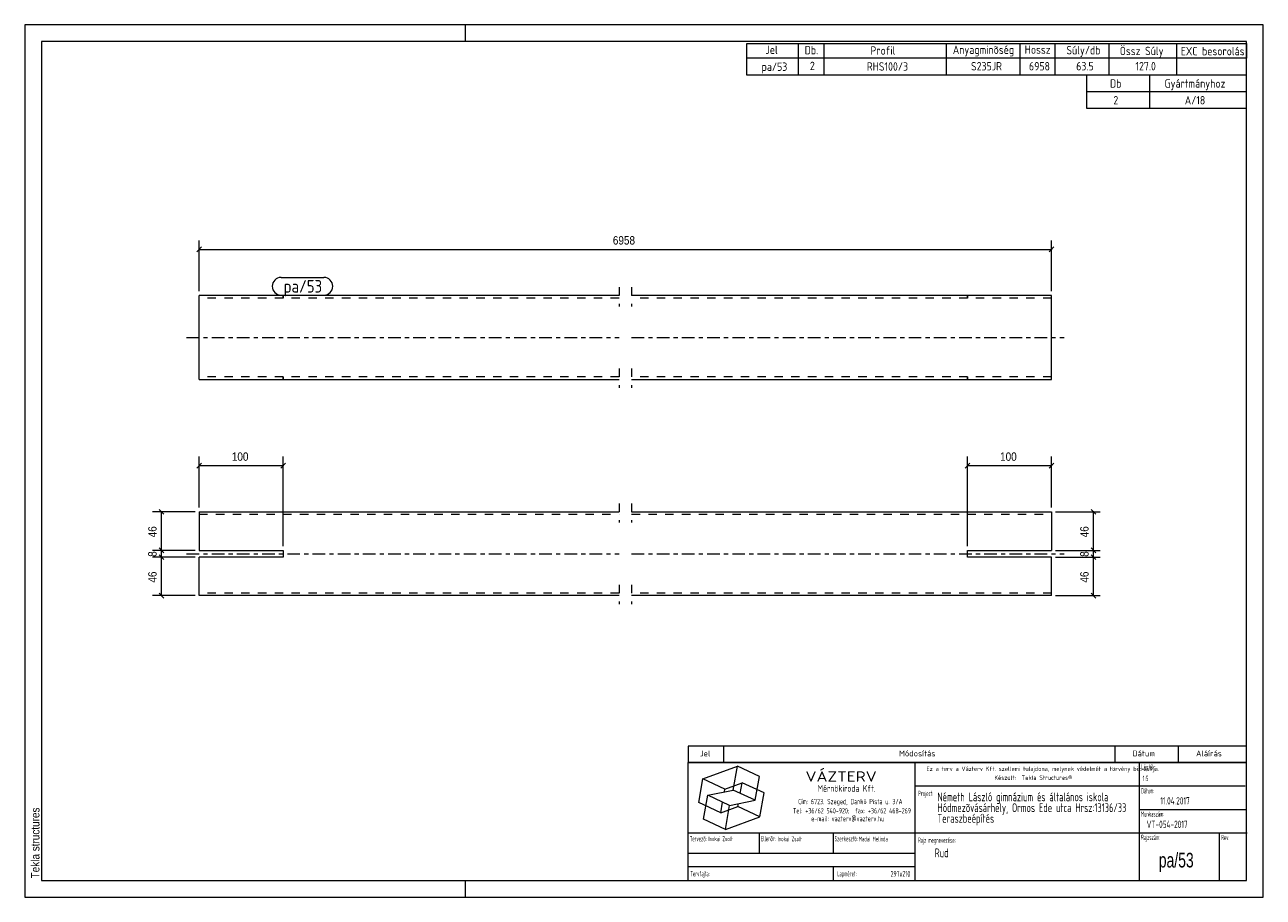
# Model space of a CAD drawing. Header units: millimetres. Extents: x 1 to 296, y 1 to 209.
import ezdxf

# ---------------------------------------------------------------- set-up
doc = ezdxf.new("R2010")
doc.units = ezdxf.units.MM
for name, pattern in [('XKITLINE00', [0]), ('XKITLINE02', [4, 2, -2]), ('XKITLINE03', [6, 3, -1, 1, -1])]:
    doc.linetypes.add(name, pattern=pattern)
for name, color, linetype, lineweight in [('Bemassung', 1, 'Continuous', 0), ('Teil', 7, 'Continuous', 0), ('Text', 5, 'Continuous', 0), ('Ueberschrift', 7, 'Continuous', 0), ('Zeichnungsrahmen', 3, 'Continuous', 0)]:
    doc.layers.add(name, color=color, linetype=linetype, lineweight=lineweight)
doc.styles.add('ARIAL', font='ARIAL.TTF')
doc.styles.add('ISOCPEUR', font='ISOCPEUR.TTF')
doc.styles.add('ISOCPEUR_BOLD', font='ARIAL.TTF')
doc.styles.add('ISOCPUER', font='ARIAL.TTF')

msp = doc.modelspace()

# ---------------------------------------------------------------- linework, layer by layer
at = {"layer": 'Bemassung', "linetype": 'XKITLINE00', "lineweight": 0}
for p, q in [((42.55, 145.45), (42.55, 157.6)), ((245.55, 145.45), (245.55, 157.6)), ((43.12, 156.02), (41.98, 154.88)), ((42.55, 155.45), (245.55, 155.45)), ((246.12, 156.02), (244.98, 154.88)), ((43.12, 104.46), (41.98, 103.33)), ((42.55, 93.9), (42.55, 106.05)), ((42.55, 103.9), (62.55, 103.9)), ((63.12, 104.46), (61.98, 103.33)), ((62.55, 84.7), (62.55, 106.05)), ((226.12, 104.46), (224.98, 103.33)), ((225.55, 84.7), (225.55, 106.05)), ((225.55, 103.9), (245.55, 103.9)), ((246.12, 104.46), (244.98, 103.33)), ((245.55, 93.9), (245.55, 106.05)), ((41.55, 92.9), (31.4, 92.9)), ((32.98, 93.46), (34.12, 92.33)), ((33.55, 83.7), (33.55, 92.9)), ((246.55, 92.9), (257.15, 92.9)), ((254.98, 93.46), (256.12, 92.33)), ((255.55, 83.7), (255.55, 92.9)), ((41.55, 83.7), (31.4, 83.7)), ((41.55, 83.7), (32.8, 83.7)), ((32.98, 84.26), (34.12, 83.13)), ((32.98, 84.26), (34.12, 83.13)), ((32.98, 82.66), (34.12, 81.53)), ((32.98, 82.66), (34.12, 81.53)), ((33.55, 82.1), (33.55, 83.7)), ((246.55, 83.7), (257.15, 83.7)), ((246.55, 83.7), (252, 83.7)), ((254.8, 83.7), (257.15, 83.7)), ((254.98, 84.26), (256.12, 83.13)), ((254.98, 84.26), (256.12, 83.13)), ((254.98, 82.66), (256.12, 81.53)), ((254.98, 82.66), (256.12, 81.53)), ((255.55, 82.1), (255.55, 83.7)), ((41.55, 82.1), (31.4, 82.1)), ((41.55, 82.1), (32.8, 82.1)), ((33.55, 72.9), (33.55, 82.1)), ((246.55, 82.1), (252, 82.1)), ((246.55, 82.1), (257.15, 82.1)), ((254.8, 82.1), (257.15, 82.1)), ((255.55, 72.9), (255.55, 82.1)), ((41.55, 72.9), (31.4, 72.9)), ((32.98, 73.46), (34.12, 72.33)), ((246.55, 72.9), (257.15, 72.9)), ((254.98, 73.46), (256.12, 72.33))]:
    msp.add_line(p, q, dxfattribs=at)
at = {"layer": 'Bemassung'}
for p in [(42.55, 155.45), (245.55, 155.45), (42.55, 103.9), (62.55, 103.9), (225.55, 103.9), (245.55, 103.9), (33.55, 92.9), (255.55, 92.9), (33.55, 83.7), (33.55, 83.7), (255.55, 83.7), (255.55, 83.7), (33.55, 82.1), (33.55, 82.1), (255.55, 82.1), (255.55, 82.1), (33.55, 72.9), (255.55, 72.9)]:
    msp.add_point(p, dxfattribs=at)
at = {"layer": 'Teil', "linetype": 'XKITLINE02', "lineweight": 0}
for p, q in [((142.55, 146.45), (142.55, 141.85)), ((145.55, 146.45), (145.55, 141.85)), ((142.55, 143.85), (42.55, 143.85)), ((62.55, 144.45), (62.55, 143.85)), ((62.55, 143.85), (62.55, 144.45)), ((245.55, 143.85), (145.55, 143.85)), ((225.55, 144.45), (225.55, 143.85)), ((225.55, 143.85), (225.55, 144.45)), ((245.55, 124.45), (245.55, 143.85)), ((142.55, 127.05), (142.55, 122.45)), ((145.55, 127.05), (145.55, 122.45)), ((142.55, 125.05), (42.55, 125.05)), ((62.55, 125.05), (62.55, 124.45)), ((62.55, 124.45), (62.55, 125.05)), ((245.55, 125.05), (145.55, 125.05)), ((225.55, 125.05), (225.55, 124.45)), ((225.55, 124.45), (225.55, 125.05)), ((142.55, 94.9), (142.55, 90.3)), ((145.55, 94.9), (145.55, 90.3)), ((42.55, 92.3), (142.55, 92.3)), ((145.55, 92.3), (245.55, 92.3)), ((142.55, 75.5), (142.55, 70.9)), ((145.55, 75.5), (145.55, 70.9)), ((142.55, 73.5), (42.55, 73.5)), ((245.55, 73.5), (145.55, 73.5))]:
    msp.add_line(p, q, dxfattribs=at)
at = {"layer": 'Teil', "linetype": 'XKITLINE00', "lineweight": 0}
for p, q in [((142.55, 144.45), (42.55, 144.45)), ((42.55, 124.45), (42.55, 144.45)), ((245.55, 144.45), (145.55, 144.45)), ((245.55, 124.45), (245.55, 144.45)), ((42.55, 124.45), (142.55, 124.45)), ((145.55, 124.45), (245.55, 124.45)), ((42.55, 92.9), (42.55, 83.7)), ((42.55, 92.9), (142.55, 92.9)), ((145.55, 92.9), (245.55, 92.9)), ((245.55, 92.9), (245.55, 83.7)), ((42.55, 83.7), (62.55, 83.7)), ((62.55, 83.7), (62.55, 82.1)), ((225.55, 82.1), (225.55, 83.7)), ((225.55, 83.7), (245.55, 83.7)), ((62.55, 82.1), (42.55, 82.1)), ((42.55, 72.9), (42.55, 82.1)), ((245.55, 82.1), (225.55, 82.1)), ((245.55, 72.9), (245.55, 82.1)), ((142.55, 72.9), (42.55, 72.9)), ((245.55, 72.9), (145.55, 72.9))]:
    msp.add_line(p, q, dxfattribs=at)
at = {"layer": 'Teil', "linetype": 'XKITLINE03', "lineweight": 0}
for p, q in [((39.55, 134.45), (142.55, 134.45)), ((145.55, 134.45), (248.55, 134.45)), ((39.55, 82.9), (142.55, 82.9)), ((145.55, 82.9), (248.55, 82.9))]:
    msp.add_line(p, q, dxfattribs=at)
at = {"layer": 'Text', "linetype": 'XKITLINE00', "lineweight": 0}
for p, q in [((62.05, 148.75), (72.27, 148.75)), ((62.05, 144.55), (72.27, 144.55))]:
    msp.add_line(p, q, dxfattribs=at)
for centre, start, end in [((62.05, 146.65), 90, 270), ((72.27, 146.65), 270, 90)]:
    msp.add_arc(centre, 2.1, start, end, dxfattribs=at)
at = {"layer": 'Ueberschrift', "linetype": 'XKITLINE00', "lineweight": 0}
for p, q in [((173, 204.54), (292, 204.54)), ((173, 201.04), (173, 204.54)), ((185.3, 201.04), (185.3, 204.54)), ((191.44, 201.04), (191.44, 204.54)), ((220.54, 201.04), (220.54, 204.54)), ((238.09, 201.05), (238.09, 204.55)), ((246.43, 201.04), (246.43, 204.54)), ((259.28, 201.04), (259.28, 204.54)), ((275.4, 201.02), (275.4, 204.52)), ((292, 204.54), (292, 201.04)), ((292, 201.04), (173, 201.04)), ((173, 197), (173, 201)), ((185.3, 197), (185.3, 201)), ((191.44, 197), (191.44, 201)), ((220.54, 197), (220.54, 201)), ((238.09, 197), (238.09, 201)), ((246.43, 197), (246.43, 201)), ((259.28, 197), (259.28, 201)), ((275.41, 197), (275.41, 201)), ((292, 197), (173, 197)), ((254, 193), (254, 197)), ((269, 193), (269, 197)), ((292, 193), (254, 193)), ((254, 189), (254, 193)), ((269, 189), (269, 193)), ((292, 189), (254, 189)), ((159, 37.07), (292, 37.07)), ((159, 37), (159, 33.14)), ((167.4, 37), (167.4, 33.14)), ((260.64, 37.07), (260.64, 33.21)), ((275.76, 37.07), (275.76, 33.21)), ((159, 33.22), (292, 33.22)), ((159, 33.14), (292, 33.14)), ((159, 5), (159, 33.14)), ((213.11, 5), (213.11, 33.14)), ((266.49, 5), (266.49, 33.14)), ((162.55, 29.24), (170.77, 32.23)), ((169.77, 26.55), (170.77, 32.23)), ((176, 29.79), (170.77, 32.23)), ((175, 24.11), (176, 29.79)), ((161.54, 23.55), (162.55, 29.24)), ((167.78, 26.8), (162.55, 29.24)), ((167.66, 26.12), (167.78, 26.8)), ((167.78, 26.8), (171.89, 28.3)), ((171.44, 25.76), (171.89, 28.3)), ((177.12, 25.86), (171.89, 28.3)), ((213.11, 27.54), (291.69, 27.54)), ((162.67, 19.62), (163.67, 25.3)), ((163.67, 25.3), (169.77, 26.55)), ((168.9, 22.86), (163.67, 25.3)), ((166.78, 21.11), (167.22, 23.65)), ((168.9, 22.86), (175, 24.11)), ((175, 24.11), (169.77, 26.55)), ((176.12, 20.17), (177.12, 25.86)), ((166.78, 21.11), (161.54, 23.55)), ((166.78, 21.11), (170.89, 22.61)), ((167.9, 17.18), (168.9, 22.86)), ((170.89, 22.61), (171.01, 23.29)), ((176.12, 20.17), (170.89, 22.61)), ((266.49, 21.94), (292, 21.94)), ((167.9, 17.18), (162.67, 19.62)), ((167.9, 17.18), (176.12, 20.17)), ((159, 16.34), (292.21, 16.34)), ((175.99, 11.48), (175.99, 16.39)), ((193.55, 16.39), (193.55, 11.49)), ((285.52, 16.28), (285.52, 5)), ((159.07, 11.49), (213.14, 11.49)), ((159.04, 8.34), (213.11, 8.34)), ((193.55, 8.31), (193.55, 5.13))]:
    msp.add_line(p, q, dxfattribs=at)
at = {"layer": 'Zeichnungsrahmen', "linetype": 'XKITLINE00', "lineweight": 0}
for p, q in [((296, 209), (1, 209)), ((1, 209), (1, 1)), ((106, 205), (106, 209)), ((296, 1), (296, 209)), ((292, 205), (5, 205)), ((5, 205), (5, 5)), ((292, 5), (292, 205)), ((5, 5), (292, 5)), ((106, 1), (106, 5)), ((1, 1), (296, 1))]:
    msp.add_line(p, q, dxfattribs=at)

# ---------------------------------------------------------------- texts
at = {"layer": 'Bemassung', "style": 'ISOCPUER', "width": 0.85}
for s, p in [('6958', (141.08, 156.6)), ('100', (50.32, 105.05)), ('100', (233.32, 105.05))]:
    msp.add_text(s, height=2, dxfattribs=at).set_placement(p)
for s, p in [('46', (32.4, 86.81)), ('46', (254.4, 86.81)), ('8', (32.4, 82.16)), ('8', (254.4, 82.16)), ('46', (32.4, 76.01)), ('46', (254.4, 76.01))]:
    msp.add_text(s, height=2, rotation=90.0002, dxfattribs=at).set_placement(p)
at = {"layer": 'Text', "style": 'ISOCPEUR', "width": 0.85}
msp.add_text('pa/53', height=3, dxfattribs=at).set_placement((62.65, 145.15))
at = {"layer": 'Ueberschrift'}
for s, height, style, width, p in [('Jel', 2, 'ISOCPEUR', 0.85, (177.44, 202.04)), ('Db.', 2, 'ISOCPEUR', 0.85, (186.78, 201.95)), ('Profil', 2, 'ISOCPEUR', 0.85, (202.44, 201.86)), ('Anyagminõség', 2, 'ISOCPEUR', 0.85, (222.06, 202.04)), ('Hossz', 2, 'ISOCPEUR', 0.85, (239.18, 202.08)), ('Súly/db', 2, 'ISOCPEUR', 0.85, (249.11, 201.94)), ('Össz Súly', 2, 'ISOCPEUR', 0.85, (261.83, 201.76)), ('EXC besorolás', 2, 'ISOCPEUR', 0.85, (276.36, 201.71)), ('pa/53', 2, 'ISOCPEUR', 0.85, (176.51, 198)), ('2', 2, 'ISOCPEUR', 0.85, (188.02, 198.19)), ('RHS100/3', 2, 'ISOCPEUR', 0.85, (201.57, 198.05)), ('S235JR', 2, 'ISOCPEUR', 0.85, (226.39, 198.11)), ('6958', 2, 'ISOCPEUR', 0.85, (240.2, 198.11)), ('63.5', 2, 'ISOCPEUR', 0.85, (251.44, 198.12)), ('127.0', 2, 'ISOCPEUR', 0.85, (265.56, 198.12)), ('Db', 2, 'ISOCPEUR', 0.85, (259.5, 194)), ('Gyártmányhoz', 2, 'ISOCPEUR', 0.85, (272.5, 194)), ('2', 2, 'ISOCPEUR', 0.85, (260.3, 190)), ('A/18', 2, 'ISOCPEUR', 0.85, (277.31, 190)), ('Jel', 1.4, 'ISOCPEUR', 0.85, (161.84, 34.58)), ('Módosítás', 1.4, 'ISOCPEUR', 0.85, (209.25, 34.58)), ('Dátum', 1.4, 'ISOCPEUR', 0.85, (264.86, 34.58)), ('Aláírás', 1.4, 'ISOCPEUR', 0.85, (280, 34.58)), ('Lépték:', 1.26, 'ISOCPEUR', 0.51, (266.96, 31.43)), ('VÁZTERV', 2.45, 'ISOCPEUR', 1.19, (186.96, 28.56)), ('Ez a terv a Vázterv Kft. szellemi tulajdona, melynek védelmét a törvény biztosítja.', 1.05, 'ISOCPEUR', 0.838832, (215.8, 31.11)), ('Készült:  Tekla Structures®', 1.05, 'ISOCPEUR', 0.838832, (231.96, 28.98)), ('1:5', 1.26, 'ISOCPEUR', 0.595, (267.27, 28.7)), ('Mérnökiroda Kft.', 1.61, 'ISOCPEUR', 0.68, (189.86, 26.15)), ('Dátum:', 1.26, 'ISOCPEUR', 0.51, (266.91, 25.76)), ('Cím: 6723. Szeged, Dankó Pista u. 3/A', 1.26, 'ISOCPEUR', 0.68, (185.24, 23.18)), ('Project:', 1.26, 'ISOCPEUR', 0.51, (213.81, 25.12)), ('Németh László gimnázium és általános iskola', 2.1, 'ISOCPEUR', 0.595, (218.39, 23.87)), ('Hódmezõvásárhely, Ormos Ede utca Hrsz:13136/33', 2.1, 'ISOCPEUR', 0.595, (218.4, 21.31)), ('11.04.2017', 1.75, 'ISOCPEUR', 0.595, (271.48, 23.11)), ('Tel: +36/62 540-920;  fax: +36/62 468-269', 1.26, 'ISOCPEUR', 0.68, (183.98, 20.99)), ('Teraszbeépítés', 2.1, 'ISOCPEUR', 0.595, (218.4, 18.75)), ('Munkaszám:', 1.26, 'ISOCPEUR', 0.51, (266.87, 20.23)), ('e-mail: vazterv@vazterv.hu', 1.26, 'ISOCPEUR', 0.68, (188.32, 19.12)), ('VT-054-2017', 1.75, 'ISOCPEUR', 0.595, (268.23, 17.51)), ('Tervezõ:', 1.26, 'ISOCPEUR', 0.51, (159.4, 14.32)), ('Inokai Zsolt', 1.12, 'ISOCPEUR', 0.595, (163.85, 14.37)), ('Ellenõr:', 1.26, 'ISOCPEUR', 0.51, (176.35, 14.35)), ('Inokai Zsolt', 1.12, 'ISOCPEUR', 0.595, (180.32, 14.35)), ('Szerkesztõ:', 1.26, 'ISOCPEUR', 0.51, (193.9, 14.32)), ('Madai Melinda', 1.12, 'ISOCPEUR', 0.595, (199.65, 14.33)), ('Rajz megnevezése:', 1.26, 'ISOCPEUR', 0.51, (213.8, 13.98)), ('Rajzszám:', 1.26, 'ISOCPEUR', 0.51, (266.92, 14.65)), ('Rev:', 1.26, 'ISOCPEUR', 0.51, (285.98, 14.62)), ('Rud', 2.1, 'ISOCPEUR', 0.595, (217.73, 10.54)), ('pa/53', 3.5, 'ISOCPEUR_BOLD', 0.68, (271.12, 8.1)), ('Tervfajta:', 1.26, 'ISOCPEUR', 0.51, (159.53, 5.99)), ('Lapméret:', 1.26, 'ISOCPEUR', 0.51, (194.51, 5.99)), ('297x210', 1.4, 'ISOCPEUR', 0.595, (207.25, 5.89))]:
    msp.add_text(s, height=height, dxfattribs=dict(at, style=style, width=width)).set_placement(p)
at = {"layer": 'Zeichnungsrahmen', "style": 'ARIAL', "width": 0.85}
msp.add_text('Tekla structures', height=2, rotation=90, dxfattribs=at).set_placement((4.5, 5.5))

doc.saveas('drawing.dxf')
